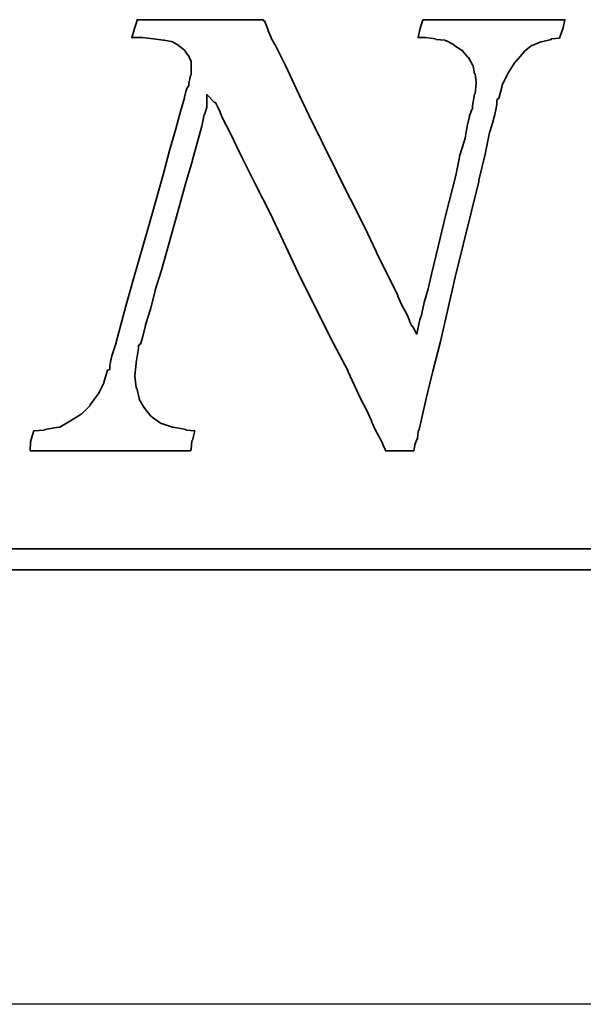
# Model space of a CAD drawing. Header units: millimetres. Extents: x -98 to 72, y -1050 to -956.
# Tile 45 of 47: x 47.16 to 48.88, y -990.68 to -987.69. Entities that reach past the tile are written whole.
import ezdxf

# ---------------------------------------------------------------- set-up
doc = ezdxf.new("R2010")
doc.units = ezdxf.units.MM
doc.header["$LTSCALE"] = 0.1
doc.layers.get('0').update_dxf_attribs({"linetype": 'CONTINUOUS'})
doc.layers.add('layer 1', color=7, linetype='CONTINUOUS')

msp = doc.modelspace()

# ---------------------------------------------------------------- linework, layer by layer
msp.add_line((64.0504, -990.6791), (10.8104, -990.6791))
at = {"layer": 'layer 1', "color": 0, "lineweight": 35}
for points, knots in [([(47.6968, -988.9387), (47.6968, -988.9387), (47.6702, -988.9367), (47.6702, -988.9367), (47.6702, -988.9367), (47.6702, -988.9367), (47.6686, -988.935), (47.6686, -988.935), (47.6686, -988.935), (47.6686, -988.935), (47.6307, -988.9273), (47.6307, -988.9273), (47.6307, -988.9273), (47.6307, -988.9273), (47.629, -988.9273), (47.629, -988.9273), (47.629, -988.9273), (47.629, -988.9273), (47.5948, -988.9161), (47.5948, -988.9161), (47.5948, -988.9161), (47.5948, -988.9161), (47.5933, -988.9161), (47.5933, -988.9161), (47.5933, -988.9161), (47.5933, -988.9161), (47.5913, -988.9142), (47.5913, -988.9142), (47.5913, -988.9142), (47.5913, -988.9142), (47.5666, -988.8971), (47.5666, -988.8971), (47.5666, -988.8971), (47.5666, -988.8971), (47.565, -988.8955), (47.565, -988.8955), (47.565, -988.8955), (47.565, -988.8955), (47.5631, -988.8936), (47.5631, -988.8936), (47.5631, -988.8936), (47.5631, -988.8936), (47.5442, -988.8708), (47.5442, -988.8708), (47.5442, -988.8708), (47.5442, -988.8708), (47.5442, -988.8689), (47.5442, -988.8689), (47.5442, -988.8689), (47.5442, -988.8689), (47.5423, -988.8689), (47.5423, -988.8689), (47.5423, -988.8689), (47.5423, -988.8689), (47.5274, -988.8428), (47.5274, -988.8428), (47.5274, -988.8428), (47.5274, -988.8428), (47.5274, -988.8408), (47.5274, -988.8408), (47.5274, -988.8408), (47.5274, -988.8408), (47.5274, -988.8391), (47.5274, -988.8391), (47.5274, -988.8391), (47.5274, -988.8391), (47.5199, -988.8088), (47.5199, -988.8088), (47.5199, -988.8088), (47.5199, -988.8088), (47.518, -988.8088), (47.518, -988.8088), (47.518, -988.8088), (47.518, -988.8088), (47.518, -988.8069), (47.518, -988.8069), (47.518, -988.8069), (47.518, -988.8069), (47.514, -988.7731), (47.514, -988.7731), (47.514, -988.7731), (47.514, -988.7731), (47.514, -988.7712), (47.514, -988.7712), (47.514, -988.7712), (47.514, -988.7712), (47.518, -988.7335), (47.518, -988.7335), (47.518, -988.7335), (47.518, -988.7335), (47.518, -988.7316), (47.518, -988.7316), (47.518, -988.7316), (47.518, -988.7316), (47.5254, -988.6884), (47.5254, -988.6884), (47.5254, -988.6884), (47.5254, -988.6884), (47.5254, -988.6845), (47.5254, -988.6845), (47.5254, -988.6845), (47.5254, -988.6845), (47.5254, -988.681), (47.5254, -988.681), (47.5254, -988.681), (47.5254, -988.681), (47.5293, -988.6751), (47.5293, -988.6751), (47.5293, -988.6751), (47.5293, -988.6751), (47.5309, -988.6751), (47.5309, -988.6751), (47.5309, -988.6751), (47.5309, -988.6751), (47.5387, -988.6527), (47.5387, -988.6527), (47.5387, -988.6527), (47.5387, -988.6527), (47.5462, -988.6186), (47.5462, -988.6186), (47.5462, -988.6186), (47.5462, -988.6186), (47.5462, -988.6166), (47.5462, -988.6166), (47.5462, -988.6166), (47.5462, -988.6166), (47.5613, -988.5695), (47.5613, -988.5695), (47.5613, -988.5695), (47.5613, -988.5695), (47.576, -988.5132), (47.576, -988.5132), (47.576, -988.5132), (47.576, -988.5132), (47.576, -988.5115), (47.576, -988.5115), (47.576, -988.5115), (47.576, -988.5115), (47.5948, -988.4511), (47.5948, -988.4511), (47.5948, -988.4511), (47.5948, -988.4511), (47.6325, -988.3173), (47.6325, -988.3173), (47.6325, -988.3173), (47.6325, -988.3173), (47.6702, -988.1819), (47.6702, -988.1819), (47.6702, -988.1819), (47.6702, -988.1819), (47.689, -988.118), (47.689, -988.118), (47.689, -988.118), (47.689, -988.118), (47.689, -988.1162), (47.689, -988.1162), (47.689, -988.1162), (47.689, -988.1162), (47.7043, -988.0615), (47.7043, -988.0615), (47.7043, -988.0615), (47.7043, -988.0615), (47.7172, -988.0144), (47.7172, -988.0144), (47.7172, -988.0144), (47.7172, -988.0144), (47.7251, -987.9785), (47.7251, -987.9785), (47.7251, -987.9785), (47.7251, -987.9785), (47.7267, -987.9785), (47.7267, -987.9785), (47.7267, -987.9785), (47.7267, -987.9785), (47.7267, -987.9768), (47.7267, -987.9768), (47.7267, -987.9768), (47.7267, -987.9768), (47.7325, -987.956), (47.7325, -987.956), (47.7325, -987.956), (47.7325, -987.956), (47.7325, -987.9524), (47.7325, -987.9524), (47.7325, -987.9524), (47.7325, -987.9524), (47.7325, -987.9183), (47.7325, -987.9183), (47.7325, -987.9183), (47.7325, -987.9183), (47.7549, -987.9411), (47.7549, -987.9411), (47.7549, -987.9411), (47.7549, -987.9411), (47.7608, -987.9446), (47.7608, -987.9446), (47.7608, -987.9446), (47.7608, -987.9446), (47.7608, -987.9466), (47.7608, -987.9466), (47.7608, -987.9466), (47.7608, -987.9466), (47.7624, -987.9485), (47.7624, -987.9485), (47.7624, -987.9485), (47.7624, -987.9485), (47.7663, -987.956), (47.7663, -987.956), (47.7663, -987.956), (47.7663, -987.956), (47.7737, -987.9713), (47.7737, -987.9713), (47.7737, -987.9713), (47.7737, -987.9713), (47.7737, -987.9728), (47.7737, -987.9728), (47.7737, -987.9728), (47.7737, -987.9728), (47.7814, -987.9917), (47.7814, -987.9917), (47.7814, -987.9917), (47.7814, -987.9917), (47.7926, -988.0127), (47.7926, -988.0127), (47.7926, -988.0127), (47.7926, -988.0127), (47.8079, -988.0427), (47.8079, -988.0427), (47.8079, -988.0427), (47.8079, -988.0427), (47.8228, -988.0748), (47.8228, -988.0748), (47.8228, -988.0748), (47.8228, -988.0748), (47.8396, -988.1105), (47.8396, -988.1105), (47.8396, -988.1105), (47.8396, -988.1105), (47.8793, -988.1894), (47.8793, -988.1894), (47.8793, -988.1894), (47.8793, -988.1894), (47.9263, -988.28), (47.9263, -988.28), (47.9263, -988.28), (47.9263, -988.28), (48.0185, -988.4758), (48.0185, -988.4758), (48.0185, -988.4758), (48.0185, -988.4758), (48.1166, -988.6715), (48.1166, -988.6715), (48.1166, -988.6715), (48.1166, -988.6715), (48.1617, -988.7578), (48.1617, -988.7578), (48.1617, -988.7578), (48.1617, -988.7578), (48.1617, -988.76), (48.1617, -988.76), (48.1617, -988.76), (48.1617, -988.76), (48.1992, -988.8408), (48.1992, -988.8408), (48.1992, -988.8408), (48.1992, -988.8408), (48.2182, -988.8767), (48.2182, -988.8767), (48.2182, -988.8767), (48.2182, -988.8767), (48.2331, -988.9087), (48.2331, -988.9087), (48.2331, -988.9087), (48.2331, -988.9087), (48.2331, -988.9103), (48.2331, -988.9103), (48.2331, -988.9103), (48.2331, -988.9103), (48.2443, -988.935), (48.2443, -988.935), (48.2443, -988.935), (48.2443, -988.935), (48.2575, -988.9593), (48.2575, -988.9593), (48.2575, -988.9593), (48.2575, -988.9593), (48.2669, -988.9783), (48.2669, -988.9783), (48.2669, -988.9783), (48.2669, -988.9783), (48.2669, -988.9799), (48.2669, -988.9799), (48.2669, -988.9799), (48.2669, -988.9799), (48.2747, -988.9952), (48.2747, -988.9952), (48.2747, -988.9952), (48.2747, -988.9952), (48.2763, -988.9989), (48.2763, -988.9989), (48.2763, -988.9989), (48.2763, -988.9989), (48.282, -988.9989), (48.282, -988.9989), (48.282, -988.9989), (48.282, -988.9989), (48.3179, -988.9989), (48.3179, -988.9989), (48.3179, -988.9989), (48.3179, -988.9989), (48.3536, -988.9989), (48.3536, -988.9989), (48.3536, -988.9989), (48.3536, -988.9989), (48.3591, -988.9989), (48.3591, -988.9989), (48.3591, -988.9989), (48.3591, -988.9989), (48.361, -988.9989), (48.361, -988.9989), (48.361, -988.9989), (48.361, -988.9989), (48.3649, -988.9819), (48.3649, -988.9819), (48.3649, -988.9819), (48.3649, -988.9819), (48.3649, -988.9799), (48.3649, -988.9799), (48.3649, -988.9799), (48.3649, -988.9799), (48.3724, -988.9611), (48.3724, -988.9611), (48.3724, -988.9611), (48.3724, -988.9611), (48.3744, -988.9407), (48.3744, -988.9407), (48.3744, -988.9407), (48.3744, -988.9407), (48.3744, -988.9387), (48.3744, -988.9387), (48.3744, -988.9387), (48.3744, -988.9387), (48.3763, -988.9387), (48.3763, -988.9387), (48.3763, -988.9387), (48.3763, -988.9387), (48.3838, -988.9087), (48.3838, -988.9087), (48.3838, -988.9087), (48.3838, -988.9087), (48.3989, -988.8408), (48.3989, -988.8408), (48.3989, -988.8408), (48.3989, -988.8408), (48.4195, -988.7578), (48.4195, -988.7578), (48.4195, -988.7578), (48.4195, -988.7578), (48.442, -988.6676), (48.442, -988.6676), (48.442, -988.6676), (48.442, -988.6676), (48.4872, -988.4719), (48.4872, -988.4719), (48.4872, -988.4719), (48.4872, -988.4719), (48.5364, -988.2722), (48.5364, -988.2722), (48.5364, -988.2722), (48.5364, -988.2722), (48.5587, -988.1819), (48.5587, -988.1819), (48.5587, -988.1819), (48.5587, -988.1819), (48.5587, -988.178), (48.5587, -988.178), (48.5587, -988.178), (48.5587, -988.178), (48.5776, -988.0992), (48.5776, -988.0992), (48.5776, -988.0992), (48.5776, -988.0992), (48.5909, -988.0333), (48.5909, -988.0333), (48.5909, -988.0333), (48.5909, -988.0333), (48.5925, -988.0313), (48.5925, -988.0313), (48.5925, -988.0313), (48.5925, -988.0313), (48.6003, -988.005), (48.6003, -988.005), (48.6003, -988.005), (48.6003, -988.005), (48.6078, -987.9785), (48.6078, -987.9785), (48.6078, -987.9785), (48.6078, -987.9785), (48.6113, -987.9597), (48.6113, -987.9597), (48.6113, -987.9597), (48.6113, -987.9597), (48.6133, -987.9466), (48.6133, -987.9466), (48.6133, -987.9466), (48.6133, -987.9466), (48.6133, -987.9411), (48.6133, -987.9411), (48.6133, -987.9411), (48.6133, -987.9411), (48.6133, -987.9352), (48.6133, -987.9352), (48.6133, -987.9352), (48.6133, -987.9352), (48.6172, -987.9297), (48.6172, -987.9297), (48.6172, -987.9297), (48.6172, -987.9297), (48.6192, -987.9297), (48.6192, -987.9297), (48.6192, -987.9297), (48.6192, -987.9297), (48.6301, -987.892), (48.6301, -987.892), (48.6301, -987.892), (48.6301, -987.892), (48.6301, -987.8901), (48.6301, -987.8901), (48.6301, -987.8901), (48.6301, -987.8901), (48.6301, -987.8881), (48.6301, -987.8881), (48.6301, -987.8881), (48.6301, -987.8881), (48.649, -987.8508), (48.649, -987.8508), (48.649, -987.8508), (48.649, -987.8508), (48.6678, -987.8206), (48.6678, -987.8206), (48.6678, -987.8206), (48.6678, -987.8206), (48.6698, -987.8187), (48.6698, -987.8187), (48.6698, -987.8187), (48.6698, -987.8187), (48.6698, -987.8167), (48.6698, -987.8167), (48.6698, -987.8167), (48.6698, -987.8167), (48.6717, -987.8167), (48.6717, -987.8167), (48.6717, -987.8167), (48.6717, -987.8167), (48.6961, -987.7885), (48.6961, -987.7885), (48.6961, -987.7885), (48.6961, -987.7885), (48.698, -987.7865), (48.698, -987.7865), (48.698, -987.7865), (48.698, -987.7865), (48.7168, -987.7716), (48.7168, -987.7716), (48.7168, -987.7716), (48.7168, -987.7716), (48.7188, -987.7696), (48.7188, -987.7696), (48.7188, -987.7696), (48.7188, -987.7696), (48.7208, -987.7696), (48.7208, -987.7696), (48.7208, -987.7696), (48.7208, -987.7696), (48.7471, -987.7582), (48.7471, -987.7582), (48.7471, -987.7582), (48.7471, -987.7582), (48.7488, -987.7582), (48.7488, -987.7582), (48.7488, -987.7582), (48.7488, -987.7582), (48.7788, -987.751), (48.7788, -987.751), (48.7788, -987.751), (48.7788, -987.751), (48.7788, -987.7488), (48.7788, -987.7488), (48.7788, -987.7488), (48.7788, -987.7488), (48.7808, -987.7488), (48.7808, -987.7488), (48.7808, -987.7488), (48.7808, -987.7488), (48.8035, -987.7473), (48.8035, -987.7473), (48.8035, -987.7473), (48.8035, -987.7473), (48.8053, -987.7453), (48.8053, -987.7453), (48.8053, -987.7453), (48.8053, -987.7453), (48.8053, -987.7433), (48.8053, -987.7433), (48.8053, -987.7433), (48.8053, -987.7433), (48.8149, -987.7151), (48.8149, -987.7151), (48.8149, -987.7151), (48.8149, -987.7151), (48.8204, -987.6908), (48.8204, -987.6908), (48.8204, -987.6908), (48.8204, -987.6908), (48.8165, -987.6908), (48.8165, -987.6908), (48.8165, -987.6908), (48.8165, -987.6908), (48.7961, -987.6908), (48.7961, -987.6908), (48.7961, -987.6908), (48.7961, -987.6908), (48.7659, -987.6908), (48.7659, -987.6908), (48.7659, -987.6908), (48.7659, -987.6908), (48.7302, -987.6908), (48.7302, -987.6908), (48.7302, -987.6908), (48.7302, -987.6908), (48.6945, -987.6908), (48.6945, -987.6908), (48.6945, -987.6908), (48.6945, -987.6908), (48.6078, -987.6908), (48.6078, -987.6908), (48.6078, -987.6908), (48.6078, -987.6908), (48.5248, -987.6908), (48.5248, -987.6908), (48.5248, -987.6908), (48.5248, -987.6908), (48.4834, -987.6908), (48.4834, -987.6908), (48.4834, -987.6908), (48.4834, -987.6908), (48.4497, -987.6908), (48.4497, -987.6908), (48.4497, -987.6908), (48.4497, -987.6908), (48.4195, -987.6908), (48.4195, -987.6908), (48.4195, -987.6908), (48.4195, -987.6908), (48.3989, -987.6908), (48.3989, -987.6908), (48.3989, -987.6908), (48.3989, -987.6908), (48.3893, -987.6908), (48.3893, -987.6908), (48.3893, -987.6908), (48.3893, -987.6908), (48.3873, -987.6943), (48.3873, -987.6943), (48.3873, -987.6943), (48.3873, -987.6943), (48.3799, -987.7206), (48.3799, -987.7206), (48.3799, -987.7206), (48.3799, -987.7206), (48.3744, -987.7453), (48.3744, -987.7453), (48.3744, -987.7453), (48.3744, -987.7453), (48.3873, -987.7453), (48.3873, -987.7453), (48.3873, -987.7453), (48.3873, -987.7453), (48.3952, -987.7453), (48.3952, -987.7453), (48.3952, -987.7453), (48.3952, -987.7453), (48.3967, -987.7453), (48.3967, -987.7453), (48.3967, -987.7453), (48.3967, -987.7453), (48.4269, -987.7488), (48.4269, -987.7488), (48.4269, -987.7488), (48.4269, -987.7488), (48.4291, -987.751), (48.4291, -987.751), (48.4291, -987.751), (48.4291, -987.751), (48.4552, -987.7528), (48.4552, -987.7528), (48.4552, -987.7528), (48.4552, -987.7528), (48.4591, -987.7547), (48.4591, -987.7547), (48.4591, -987.7547), (48.4591, -987.7547), (48.4611, -987.7547), (48.4611, -987.7547), (48.4611, -987.7547), (48.4611, -987.7547), (48.4815, -987.7661), (48.4815, -987.7661), (48.4815, -987.7661), (48.4815, -987.7661), (48.4834, -987.7661), (48.4834, -987.7661), (48.4834, -987.7661), (48.4834, -987.7661), (48.4834, -987.7677), (48.4834, -987.7677), (48.4834, -987.7677), (48.4834, -987.7677), (48.506, -987.783), (48.506, -987.783), (48.506, -987.783), (48.506, -987.783), (48.5081, -987.783), (48.5081, -987.783), (48.5081, -987.783), (48.5081, -987.783), (48.5097, -987.7849), (48.5097, -987.7849), (48.5097, -987.7849), (48.5097, -987.7849), (48.5248, -987.8036), (48.5248, -987.8036), (48.5248, -987.8036), (48.5248, -987.8036), (48.5248, -987.8055), (48.5248, -987.8055), (48.5248, -987.8055), (48.5248, -987.8055), (48.527, -987.8055), (48.527, -987.8055), (48.527, -987.8055), (48.527, -987.8055), (48.5399, -987.8281), (48.5399, -987.8281), (48.5399, -987.8281), (48.5399, -987.8281), (48.5417, -987.83), (48.5417, -987.83), (48.5417, -987.83), (48.5417, -987.83), (48.5417, -987.832), (48.5417, -987.832), (48.5417, -987.832), (48.5417, -987.832), (48.5458, -987.8546), (48.5458, -987.8546), (48.5458, -987.8546), (48.5458, -987.8546), (48.5474, -987.8546), (48.5474, -987.8546), (48.5474, -987.8546), (48.5474, -987.8546), (48.5511, -987.8806), (48.5511, -987.8806), (48.5511, -987.8806), (48.5511, -987.8806), (48.5511, -987.8826), (48.5511, -987.8826), (48.5511, -987.8826), (48.5511, -987.8826), (48.5511, -987.8846), (48.5511, -987.8846), (48.5511, -987.8846), (48.5511, -987.8846), (48.5474, -987.9148), (48.5474, -987.9148), (48.5474, -987.9148), (48.5474, -987.9148), (48.5458, -987.9165), (48.5458, -987.9165), (48.5458, -987.9165), (48.5458, -987.9165), (48.5399, -987.9524), (48.5399, -987.9524), (48.5399, -987.9524), (48.5399, -987.9524), (48.5399, -987.9597), (48.5399, -987.9597), (48.5399, -987.9597), (48.5399, -987.9597), (48.5399, -987.9619), (48.5399, -987.9619), (48.5399, -987.9619), (48.5399, -987.9619), (48.538, -987.9636), (48.538, -987.9636), (48.538, -987.9636), (48.538, -987.9636), (48.5305, -987.9823), (48.5305, -987.9823), (48.5305, -987.9823), (48.5305, -987.9823), (48.5305, -987.9842), (48.5305, -987.9842), (48.5305, -987.9842), (48.5305, -987.9842), (48.5229, -988.0144), (48.5229, -988.0144), (48.5229, -988.0144), (48.5229, -988.0144), (48.5176, -988.0501), (48.5176, -988.0501), (48.5176, -988.0501), (48.5176, -988.0501), (48.5154, -988.056), (48.5154, -988.056), (48.5154, -988.056), (48.5154, -988.056), (48.5154, -988.0578), (48.5154, -988.0578), (48.5154, -988.0578), (48.5154, -988.0578), (48.5003, -988.1047), (48.5003, -988.1047), (48.5003, -988.1047), (48.5003, -988.1047), (48.5003, -988.1084), (48.5003, -988.1084), (48.5003, -988.1084), (48.5003, -988.1084), (48.4893, -988.1633), (48.4893, -988.1633), (48.4893, -988.1633), (48.4893, -988.1633), (48.4591, -988.2816), (48.4591, -988.2816), (48.4591, -988.2816), (48.4591, -988.2816), (48.4291, -988.4042), (48.4291, -988.4042), (48.4291, -988.4042), (48.4291, -988.4042), (48.4156, -988.4587), (48.4156, -988.4587), (48.4156, -988.4587), (48.4156, -988.4587), (48.4046, -988.5078), (48.4046, -988.5078), (48.4046, -988.5078), (48.4046, -988.5078), (48.3932, -988.5491), (48.3932, -988.5491), (48.3932, -988.5491), (48.3932, -988.5491), (48.3857, -988.5829), (48.3857, -988.5829), (48.3857, -988.5829), (48.3857, -988.5829), (48.3857, -988.5848), (48.3857, -988.5848), (48.3857, -988.5848), (48.3857, -988.5848), (48.3799, -988.6017), (48.3799, -988.6017), (48.3799, -988.6017), (48.3799, -988.6017), (48.3779, -988.6094), (48.3779, -988.6094), (48.3779, -988.6094), (48.3779, -988.6094), (48.3704, -988.6449), (48.3704, -988.6449), (48.3704, -988.6449), (48.3704, -988.6449), (48.3575, -988.6205), (48.3575, -988.6205), (48.3575, -988.6205), (48.3575, -988.6205), (48.3555, -988.6205), (48.3555, -988.6205), (48.3555, -988.6205), (48.3555, -988.6205), (48.3516, -988.6131), (48.3516, -988.6131), (48.3516, -988.6131), (48.3516, -988.6131), (48.3481, -988.6056), (48.3481, -988.6056), (48.3481, -988.6056), (48.3481, -988.6056), (48.3481, -988.6037), (48.3481, -988.6037), (48.3481, -988.6037), (48.3481, -988.6037), (48.3422, -988.5884), (48.3422, -988.5884), (48.3422, -988.5884), (48.3422, -988.5884), (48.3347, -988.5754), (48.3347, -988.5754), (48.3347, -988.5754), (48.3347, -988.5754), (48.3234, -988.5529), (48.3234, -988.5529), (48.3234, -988.5529), (48.3234, -988.5529), (48.3124, -988.5303), (48.3124, -988.5303), (48.3124, -988.5303), (48.3124, -988.5303), (48.3124, -988.5283), (48.3124, -988.5283), (48.3124, -988.5283), (48.3124, -988.5283), (48.2841, -988.4699), (48.2841, -988.4699), (48.2841, -988.4699), (48.2841, -988.4699), (48.248, -988.3985), (48.248, -988.3985), (48.248, -988.3985), (48.248, -988.3985), (48.248, -988.3965), (48.248, -988.3965), (48.248, -988.3965), (48.248, -988.3965), (48.2123, -988.3212), (48.2123, -988.3212), (48.2123, -988.3212), (48.2123, -988.3212), (48.1258, -988.1498), (48.1258, -988.1498), (48.1258, -988.1498), (48.1258, -988.1498), (48.1258, -988.1482), (48.1258, -988.1482), (48.1258, -988.1482), (48.1258, -988.1482), (48.0429, -987.9807), (48.0429, -987.9807), (48.0429, -987.9807), (48.0429, -987.9807), (48.0052, -987.9014), (48.0052, -987.9014), (48.0052, -987.9014), (48.0052, -987.9014), (47.9715, -987.83), (47.9715, -987.83), (47.9715, -987.83), (47.9715, -987.83), (47.9413, -987.7696), (47.9413, -987.7696), (47.9413, -987.7696), (47.9413, -987.7696), (47.9281, -987.7473), (47.9281, -987.7473), (47.9281, -987.7473), (47.9281, -987.7473), (47.9281, -987.7453), (47.9281, -987.7453), (47.9281, -987.7453), (47.9281, -987.7453), (47.9189, -987.7245), (47.9189, -987.7245), (47.9189, -987.7245), (47.9189, -987.7245), (47.9189, -987.7225), (47.9189, -987.7225), (47.9189, -987.7225), (47.9189, -987.7225), (47.9132, -987.7059), (47.9132, -987.7059), (47.9132, -987.7059), (47.9132, -987.7059), (47.9075, -987.6943), (47.9075, -987.6943), (47.9075, -987.6943), (47.9075, -987.6943), (47.9056, -987.6943), (47.9056, -987.6943), (47.9056, -987.6943), (47.9056, -987.6943), (47.9038, -987.6908), (47.9038, -987.6908), (47.9038, -987.6908), (47.9038, -987.6908), (47.8924, -987.6908), (47.8924, -987.6908), (47.8924, -987.6908), (47.8924, -987.6908), (47.8738, -987.6908), (47.8738, -987.6908), (47.8738, -987.6908), (47.8738, -987.6908), (47.8471, -987.6908), (47.8471, -987.6908), (47.8471, -987.6908), (47.8471, -987.6908), (47.7832, -987.6908), (47.7832, -987.6908), (47.7832, -987.6908), (47.7832, -987.6908), (47.7118, -987.6908), (47.7118, -987.6908), (47.7118, -987.6908), (47.7118, -987.6908), (47.6364, -987.6908), (47.6364, -987.6908), (47.6364, -987.6908), (47.6364, -987.6908), (47.5725, -987.6908), (47.5725, -987.6908), (47.5725, -987.6908), (47.5725, -987.6908), (47.5462, -987.6908), (47.5462, -987.6908), (47.5462, -987.6908), (47.5462, -987.6908), (47.5274, -987.6908), (47.5274, -987.6908), (47.5274, -987.6908), (47.5274, -987.6908), (47.5215, -987.6908), (47.5215, -987.6908), (47.5215, -987.6908), (47.5215, -987.6908), (47.5199, -987.6943), (47.5199, -987.6943), (47.5199, -987.6943), (47.5199, -987.6943), (47.5199, -987.6963), (47.5199, -987.6963), (47.5199, -987.6963), (47.5199, -987.6963), (47.5121, -987.7206), (47.5121, -987.7206), (47.5121, -987.7206), (47.5121, -987.7206), (47.5121, -987.7225), (47.5121, -987.7225), (47.5121, -987.7225), (47.5121, -987.7225), (47.5046, -987.7453), (47.5046, -987.7453), (47.5046, -987.7453), (47.5046, -987.7453), (47.5121, -987.7453), (47.5121, -987.7453), (47.5121, -987.7453), (47.5121, -987.7453), (47.5274, -987.7453), (47.5274, -987.7453), (47.5274, -987.7453), (47.5274, -987.7453), (47.5348, -987.7453), (47.5348, -987.7453), (47.5348, -987.7453), (47.5348, -987.7453), (47.5368, -987.7453), (47.5368, -987.7453), (47.5368, -987.7453), (47.5368, -987.7453), (47.5705, -987.7488), (47.5705, -987.7488), (47.5705, -987.7488), (47.5705, -987.7488), (47.6007, -987.7528), (47.6007, -987.7528), (47.6007, -987.7528), (47.6007, -987.7528), (47.6027, -987.7528), (47.6027, -987.7528), (47.6027, -987.7528), (47.6027, -987.7528), (47.6251, -987.7567), (47.6251, -987.7567), (47.6251, -987.7567), (47.6251, -987.7567), (47.627, -987.7582), (47.627, -987.7582), (47.627, -987.7582), (47.627, -987.7582), (47.629, -987.7582), (47.629, -987.7582), (47.629, -987.7582), (47.629, -987.7582), (47.6478, -987.7696), (47.6478, -987.7696), (47.6478, -987.7696), (47.6478, -987.7696), (47.6478, -987.7716), (47.6478, -987.7716), (47.6478, -987.7716), (47.6478, -987.7716), (47.6496, -987.7716), (47.6496, -987.7716), (47.6496, -987.7716), (47.6496, -987.7716), (47.6647, -987.783), (47.6647, -987.783), (47.6647, -987.783), (47.6647, -987.783), (47.6666, -987.7849), (47.6666, -987.7849), (47.6666, -987.7849), (47.6666, -987.7849), (47.6666, -987.7865), (47.6666, -987.7865), (47.6666, -987.7865), (47.6666, -987.7865), (47.6741, -987.7979), (47.6741, -987.7979), (47.6741, -987.7979), (47.6741, -987.7979), (47.6759, -987.7979), (47.6759, -987.7979), (47.6759, -987.7979), (47.6759, -987.7979), (47.6835, -987.8132), (47.6835, -987.8132), (47.6835, -987.8132), (47.6835, -987.8132), (47.6853, -987.8167), (47.6853, -987.8167), (47.6853, -987.8167), (47.6853, -987.8167), (47.6853, -987.8206), (47.6853, -987.8206), (47.6853, -987.8206), (47.6853, -987.8206), (47.6853, -987.8395), (47.6853, -987.8395), (47.6853, -987.8395), (47.6853, -987.8395), (47.6853, -987.8583), (47.6853, -987.8583), (47.6853, -987.8583), (47.6853, -987.8583), (47.6835, -987.8602), (47.6835, -987.8602), (47.6835, -987.8602), (47.6835, -987.8602), (47.678, -987.8846), (47.678, -987.8846), (47.678, -987.8846), (47.678, -987.8846), (47.678, -987.8881), (47.678, -987.8881), (47.678, -987.8881), (47.678, -987.8881), (47.678, -987.8901), (47.678, -987.8901), (47.678, -987.8901), (47.678, -987.8901), (47.6759, -987.894), (47.6759, -987.894), (47.6759, -987.894), (47.6759, -987.894), (47.6721, -987.8995), (47.6721, -987.8995), (47.6721, -987.8995), (47.6721, -987.8995), (47.6686, -987.9091), (47.6686, -987.9091), (47.6686, -987.9091), (47.6686, -987.9091), (47.6647, -987.9258), (47.6647, -987.9258), (47.6647, -987.9258), (47.6647, -987.9258), (47.6647, -987.9277), (47.6647, -987.9277), (47.6647, -987.9277), (47.6647, -987.9277), (47.6533, -987.9693), (47.6533, -987.9693), (47.6533, -987.9693), (47.6533, -987.9693), (47.6384, -988.0219), (47.6384, -988.0219), (47.6384, -988.0219), (47.6384, -988.0219), (47.6196, -988.0878), (47.6196, -988.0878), (47.6196, -988.0878), (47.6196, -988.0878), (47.6007, -988.1613), (47.6007, -988.1613), (47.6007, -988.1613), (47.6007, -988.1613), (47.5556, -988.3192), (47.5556, -988.3192), (47.5556, -988.3192), (47.5556, -988.3192), (47.5105, -988.4773), (47.5105, -988.4773), (47.5105, -988.4773), (47.5105, -988.4773), (47.4897, -988.5491), (47.4897, -988.5491), (47.4897, -988.5491), (47.4897, -988.5491), (47.4728, -988.6131), (47.4728, -988.6131), (47.4728, -988.6131), (47.4728, -988.6131), (47.4575, -988.6696), (47.4575, -988.6696), (47.4575, -988.6696), (47.4575, -988.6696), (47.4575, -988.6715), (47.4575, -988.6715), (47.4575, -988.6715), (47.4575, -988.6715), (47.4446, -988.711), (47.4446, -988.711), (47.4446, -988.711), (47.4446, -988.711), (47.4407, -988.7296), (47.4407, -988.7296), (47.4407, -988.7296), (47.4407, -988.7296), (47.4407, -988.7316), (47.4407, -988.7316), (47.4407, -988.7316), (47.4407, -988.7316), (47.4387, -988.739), (47.4387, -988.739), (47.4387, -988.739), (47.4387, -988.739), (47.4387, -988.7429), (47.4387, -988.7429), (47.4387, -988.7429), (47.4387, -988.7429), (47.4387, -988.7522), (47.4387, -988.7522), (47.4387, -988.7522), (47.4387, -988.7522), (47.4313, -988.7543), (47.4313, -988.7543), (47.4313, -988.7543), (47.4313, -988.7543), (47.4199, -988.792), (47.4199, -988.792), (47.4199, -988.792), (47.4199, -988.792), (47.4199, -988.7935), (47.4199, -988.7935), (47.4199, -988.7935), (47.4199, -988.7935), (47.403, -988.8277), (47.403, -988.8277), (47.403, -988.8277), (47.403, -988.8277), (47.401, -988.8296), (47.401, -988.8296), (47.401, -988.8296), (47.401, -988.8296), (47.3785, -988.8597), (47.3785, -988.8597), (47.3785, -988.8597), (47.3785, -988.8597), (47.3785, -988.8614), (47.3785, -988.8614), (47.3785, -988.8614), (47.3785, -988.8614), (47.352, -988.8877), (47.352, -988.8877), (47.352, -988.8877), (47.352, -988.8877), (47.3504, -988.8877), (47.3504, -988.8877), (47.3504, -988.8877), (47.3504, -988.8877), (47.3485, -988.8899), (47.3485, -988.8899), (47.3485, -988.8899), (47.3485, -988.8899), (47.3185, -988.9087), (47.3185, -988.9087), (47.3185, -988.9087), (47.3185, -988.9087), (47.2865, -988.9273), (47.2865, -988.9273), (47.2865, -988.9273), (47.2865, -988.9273), (47.2845, -988.9273), (47.2845, -988.9273), (47.2845, -988.9273), (47.2845, -988.9273), (47.2826, -988.9273), (47.2826, -988.9273), (47.2826, -988.9273), (47.2826, -988.9273), (47.241, -988.935), (47.241, -988.935), (47.241, -988.935), (47.241, -988.935), (47.2394, -988.9367), (47.2394, -988.9367), (47.2394, -988.9367), (47.2394, -988.9367), (47.2072, -988.9387), (47.2072, -988.9387), (47.2072, -988.9387), (47.2072, -988.9387), (47.2053, -988.9444), (47.2053, -988.9444), (47.2053, -988.9444), (47.2053, -988.9444), (47.1978, -988.9724), (47.1978, -988.9724), (47.1978, -988.9724), (47.1978, -988.9724), (47.1959, -988.9989), (47.1959, -988.9989), (47.1959, -988.9989), (47.1959, -988.9989), (47.1996, -988.9989), (47.1996, -988.9989), (47.1996, -988.9989), (47.1996, -988.9989), (47.2222, -988.9989), (47.2222, -988.9989), (47.2222, -988.9989), (47.2222, -988.9989), (47.2582, -988.9989), (47.2582, -988.9989), (47.2582, -988.9989), (47.2582, -988.9989), (47.2939, -988.9989), (47.2939, -988.9989), (47.2939, -988.9989), (47.2939, -988.9989), (47.3391, -988.9989), (47.3391, -988.9989), (47.3391, -988.9989), (47.3391, -988.9989), (47.4352, -988.9989), (47.4352, -988.9989), (47.4352, -988.9989), (47.4352, -988.9989), (47.5274, -988.9989), (47.5274, -988.9989), (47.5274, -988.9989), (47.5274, -988.9989), (47.5725, -988.9989), (47.5725, -988.9989), (47.5725, -988.9989), (47.5725, -988.9989), (47.6101, -988.9989), (47.6101, -988.9989), (47.6101, -988.9989), (47.6101, -988.9989), (47.6439, -988.9989), (47.6439, -988.9989), (47.6439, -988.9989), (47.6439, -988.9989), (47.6702, -988.9989), (47.6702, -988.9989), (47.6702, -988.9989), (47.6702, -988.9989), (47.6835, -988.9989), (47.6835, -988.9989), (47.6835, -988.9989), (47.6835, -988.9989), (47.6853, -988.9952), (47.6853, -988.9952), (47.6853, -988.9952), (47.6853, -988.9952), (47.6874, -988.9689), (47.6874, -988.9689), (47.6874, -988.9689), (47.6874, -988.9689), (47.689, -988.9669), (47.689, -988.9669), (47.689, -988.9669), (47.689, -988.9669), (47.6968, -988.9387), (47.6968, -988.9387)], [0, 0, 0, 0, 0.003125, 0.003125, 0.003125, 0.003125, 0.00625, 0.00625, 0.00625, 0.00625, 0.009375, 0.009375, 0.009375, 0.009375, 0.0125, 0.0125, 0.0125, 0.0125, 0.015625, 0.015625, 0.015625, 0.015625, 0.01875, 0.01875, 0.01875, 0.01875, 0.021875, 0.021875, 0.021875, 0.021875, 0.025, 0.025, 0.025, 0.025, 0.028125, 0.028125, 0.028125, 0.028125, 0.03125, 0.03125, 0.03125, 0.03125, 0.034375, 0.034375, 0.034375, 0.034375, 0.0375, 0.0375, 0.0375, 0.0375, 0.040625, 0.040625, 0.040625, 0.040625, 0.04375, 0.04375, 0.04375, 0.04375, 0.046875, 0.046875, 0.046875, 0.046875, 0.05, 0.05, 0.05, 0.05, 0.053125, 0.053125, 0.053125, 0.053125, 0.05625, 0.05625, 0.05625, 0.05625, 0.059375, 0.059375, 0.059375, 0.059375, 0.0625, 0.0625, 0.0625, 0.0625, 0.065625, 0.065625, 0.065625, 0.065625, 0.06875, 0.06875, 0.06875, 0.06875, 0.071875, 0.071875, 0.071875, 0.071875, 0.075, 0.075, 0.075, 0.075, 0.078125, 0.078125, 0.078125, 0.078125, 0.08125, 0.08125, 0.08125, 0.08125, 0.084375, 0.084375, 0.084375, 0.084375, 0.0875, 0.0875, 0.0875, 0.0875, 0.090625, 0.090625, 0.090625, 0.090625, 0.09375, 0.09375, 0.09375, 0.09375, 0.096875, 0.096875, 0.096875, 0.096875, 0.1, 0.1, 0.1, 0.1, 0.103125, 0.103125, 0.103125, 0.103125, 0.10625, 0.10625, 0.10625, 0.10625, 0.109375, 0.109375, 0.109375, 0.109375, 0.1125, 0.1125, 0.1125, 0.1125, 0.115625, 0.115625, 0.115625, 0.115625, 0.11875, 0.11875, 0.11875, 0.11875, 0.121875, 0.121875, 0.121875, 0.121875, 0.125, 0.125, 0.125, 0.125, 0.128125, 0.128125, 0.128125, 0.128125, 0.13125, 0.13125, 0.13125, 0.13125, 0.134375, 0.134375, 0.134375, 0.134375, 0.1375, 0.1375, 0.1375, 0.1375, 0.140625, 0.140625, 0.140625, 0.140625, 0.14375, 0.14375, 0.14375, 0.14375, 0.146875, 0.146875, 0.146875, 0.146875, 0.15, 0.15, 0.15, 0.15, 0.153125, 0.153125, 0.153125, 0.153125, 0.15625, 0.15625, 0.15625, 0.15625, 0.159375, 0.159375, 0.159375, 0.159375, 0.1625, 0.1625, 0.1625, 0.1625, 0.165625, 0.165625, 0.165625, 0.165625, 0.16875, 0.16875, 0.16875, 0.16875, 0.171875, 0.171875, 0.171875, 0.171875, 0.175, 0.175, 0.175, 0.175, 0.178125, 0.178125, 0.178125, 0.178125, 0.18125, 0.18125, 0.18125, 0.18125, 0.184375, 0.184375, 0.184375, 0.184375, 0.1875, 0.1875, 0.1875, 0.1875, 0.190625, 0.190625, 0.190625, 0.190625, 0.19375, 0.19375, 0.19375, 0.19375, 0.196875, 0.196875, 0.196875, 0.196875, 0.2, 0.2, 0.2, 0.2, 0.203125, 0.203125, 0.203125, 0.203125, 0.20625, 0.20625, 0.20625, 0.20625, 0.209375, 0.209375, 0.209375, 0.209375, 0.2125, 0.2125, 0.2125, 0.2125, 0.215625, 0.215625, 0.215625, 0.215625, 0.21875, 0.21875, 0.21875, 0.21875, 0.221875, 0.221875, 0.221875, 0.221875, 0.225, 0.225, 0.225, 0.225, 0.228125, 0.228125, 0.228125, 0.228125, 0.23125, 0.23125, 0.23125, 0.23125, 0.234375, 0.234375, 0.234375, 0.234375, 0.2375, 0.2375, 0.2375, 0.2375, 0.240625, 0.240625, 0.240625, 0.240625, 0.24375, 0.24375, 0.24375, 0.24375, 0.246875, 0.246875, 0.246875, 0.246875, 0.25, 0.25, 0.25, 0.25, 0.253125, 0.253125, 0.253125, 0.253125, 0.25625, 0.25625, 0.25625, 0.25625, 0.259375, 0.259375, 0.259375, 0.259375, 0.2625, 0.2625, 0.2625, 0.2625, 0.265625, 0.265625, 0.265625, 0.265625, 0.26875, 0.26875, 0.26875, 0.26875, 0.271875, 0.271875, 0.271875, 0.271875, 0.275, 0.275, 0.275, 0.275, 0.278125, 0.278125, 0.278125, 0.278125, 0.28125, 0.28125, 0.28125, 0.28125, 0.284375, 0.284375, 0.284375, 0.284375, 0.2875, 0.2875, 0.2875, 0.2875, 0.290625, 0.290625, 0.290625, 0.290625, 0.29375, 0.29375, 0.29375, 0.29375, 0.296875, 0.296875, 0.296875, 0.296875, 0.3, 0.3, 0.3, 0.3, 0.303125, 0.303125, 0.303125, 0.303125, 0.30625, 0.30625, 0.30625, 0.30625, 0.309375, 0.309375, 0.309375, 0.309375, 0.3125, 0.3125, 0.3125, 0.3125, 0.315625, 0.315625, 0.315625, 0.315625, 0.31875, 0.31875, 0.31875, 0.31875, 0.321875, 0.321875, 0.321875, 0.321875, 0.325, 0.325, 0.325, 0.325, 0.328125, 0.328125, 0.328125, 0.328125, 0.33125, 0.33125, 0.33125, 0.33125, 0.334375, 0.334375, 0.334375, 0.334375, 0.3375, 0.3375, 0.3375, 0.3375, 0.340625, 0.340625, 0.340625, 0.340625, 0.34375, 0.34375, 0.34375, 0.34375, 0.346875, 0.346875, 0.346875, 0.346875, 0.35, 0.35, 0.35, 0.35, 0.353125, 0.353125, 0.353125, 0.353125, 0.35625, 0.35625, 0.35625, 0.35625, 0.359375, 0.359375, 0.359375, 0.359375, 0.3625, 0.3625, 0.3625, 0.3625, 0.365625, 0.365625, 0.365625, 0.365625, 0.36875, 0.36875, 0.36875, 0.36875, 0.371875, 0.371875, 0.371875, 0.371875, 0.375, 0.375, 0.375, 0.375, 0.378125, 0.378125, 0.378125, 0.378125, 0.38125, 0.38125, 0.38125, 0.38125, 0.384375, 0.384375, 0.384375, 0.384375, 0.3875, 0.3875, 0.3875, 0.3875, 0.390625, 0.390625, 0.390625, 0.390625, 0.39375, 0.39375, 0.39375, 0.39375, 0.396875, 0.396875, 0.396875, 0.396875, 0.4, 0.4, 0.4, 0.4, 0.403125, 0.403125, 0.403125, 0.403125, 0.40625, 0.40625, 0.40625, 0.40625, 0.409375, 0.409375, 0.409375, 0.409375, 0.4125, 0.4125, 0.4125, 0.4125, 0.415625, 0.415625, 0.415625, 0.415625, 0.41875, 0.41875, 0.41875, 0.41875, 0.421875, 0.421875, 0.421875, 0.421875, 0.425, 0.425, 0.425, 0.425, 0.428125, 0.428125, 0.428125, 0.428125, 0.43125, 0.43125, 0.43125, 0.43125, 0.434375, 0.434375, 0.434375, 0.434375, 0.4375, 0.4375, 0.4375, 0.4375, 0.440625, 0.440625, 0.440625, 0.440625, 0.44375, 0.44375, 0.44375, 0.44375, 0.446875, 0.446875, 0.446875, 0.446875, 0.45, 0.45, 0.45, 0.45, 0.453125, 0.453125, 0.453125, 0.453125, 0.45625, 0.45625, 0.45625, 0.45625, 0.459375, 0.459375, 0.459375, 0.459375, 0.4625, 0.4625, 0.4625, 0.4625, 0.465625, 0.465625, 0.465625, 0.465625, 0.46875, 0.46875, 0.46875, 0.46875, 0.471875, 0.471875, 0.471875, 0.471875, 0.475, 0.475, 0.475, 0.475, 0.478125, 0.478125, 0.478125, 0.478125, 0.48125, 0.48125, 0.48125, 0.48125, 0.484375, 0.484375, 0.484375, 0.484375, 0.4875, 0.4875, 0.4875, 0.4875, 0.490625, 0.490625, 0.490625, 0.490625, 0.49375, 0.49375, 0.49375, 0.49375, 0.496875, 0.496875, 0.496875, 0.496875, 0.5, 0.5, 0.5, 0.5, 0.503125, 0.503125, 0.503125, 0.503125, 0.50625, 0.50625, 0.50625, 0.50625, 0.509375, 0.509375, 0.509375, 0.509375, 0.5125, 0.5125, 0.5125, 0.5125, 0.515625, 0.515625, 0.515625, 0.515625, 0.51875, 0.51875, 0.51875, 0.51875, 0.521875, 0.521875, 0.521875, 0.521875, 0.525, 0.525, 0.525, 0.525, 0.528125, 0.528125, 0.528125, 0.528125, 0.53125, 0.53125, 0.53125, 0.53125, 0.534375, 0.534375, 0.534375, 0.534375, 0.5375, 0.5375, 0.5375, 0.5375, 0.540625, 0.540625, 0.540625, 0.540625, 0.54375, 0.54375, 0.54375, 0.54375, 0.546875, 0.546875, 0.546875, 0.546875, 0.55, 0.55, 0.55, 0.55, 0.553125, 0.553125, 0.553125, 0.553125, 0.55625, 0.55625, 0.55625, 0.55625, 0.559375, 0.559375, 0.559375, 0.559375, 0.5625, 0.5625, 0.5625, 0.5625, 0.565625, 0.565625, 0.565625, 0.565625, 0.56875, 0.56875, 0.56875, 0.56875, 0.571875, 0.571875, 0.571875, 0.571875, 0.575, 0.575, 0.575, 0.575, 0.578125, 0.578125, 0.578125, 0.578125, 0.58125, 0.58125, 0.58125, 0.58125, 0.584375, 0.584375, 0.584375, 0.584375, 0.5875, 0.5875, 0.5875, 0.5875, 0.590625, 0.590625, 0.590625, 0.590625, 0.59375, 0.59375, 0.59375, 0.59375, 0.596875, 0.596875, 0.596875, 0.596875, 0.6, 0.6, 0.6, 0.6, 0.603125, 0.603125, 0.603125, 0.603125, 0.60625, 0.60625, 0.60625, 0.60625, 0.609375, 0.609375, 0.609375, 0.609375, 0.6125, 0.6125, 0.6125, 0.6125, 0.615625, 0.615625, 0.615625, 0.615625, 0.61875, 0.61875, 0.61875, 0.61875, 0.621875, 0.621875, 0.621875, 0.621875, 0.625, 0.625, 0.625, 0.625, 0.628125, 0.628125, 0.628125, 0.628125, 0.63125, 0.63125, 0.63125, 0.63125, 0.634375, 0.634375, 0.634375, 0.634375, 0.6375, 0.6375, 0.6375, 0.6375, 0.640625, 0.640625, 0.640625, 0.640625, 0.64375, 0.64375, 0.64375, 0.64375, 0.646875, 0.646875, 0.646875, 0.646875, 0.65, 0.65, 0.65, 0.65, 0.653125, 0.653125, 0.653125, 0.653125, 0.65625, 0.65625, 0.65625, 0.65625, 0.659375, 0.659375, 0.659375, 0.659375, 0.6625, 0.6625, 0.6625, 0.6625, 0.665625, 0.665625, 0.665625, 0.665625, 0.66875, 0.66875, 0.66875, 0.66875, 0.671875, 0.671875, 0.671875, 0.671875, 0.675, 0.675, 0.675, 0.675, 0.678125, 0.678125, 0.678125, 0.678125, 0.68125, 0.68125, 0.68125, 0.68125, 0.684375, 0.684375, 0.684375, 0.684375, 0.6875, 0.6875, 0.6875, 0.6875, 0.690625, 0.690625, 0.690625, 0.690625, 0.69375, 0.69375, 0.69375, 0.69375, 0.696875, 0.696875, 0.696875, 0.696875, 0.7, 0.7, 0.7, 0.7, 0.703125, 0.703125, 0.703125, 0.703125, 0.70625, 0.70625, 0.70625, 0.70625, 0.709375, 0.709375, 0.709375, 0.709375, 0.7125, 0.7125, 0.7125, 0.7125, 0.715625, 0.715625, 0.715625, 0.715625, 0.71875, 0.71875, 0.71875, 0.71875, 0.721875, 0.721875, 0.721875, 0.721875, 0.725, 0.725, 0.725, 0.725, 0.728125, 0.728125, 0.728125, 0.728125, 0.73125, 0.73125, 0.73125, 0.73125, 0.734375, 0.734375, 0.734375, 0.734375, 0.7375, 0.7375, 0.7375, 0.7375, 0.740625, 0.740625, 0.740625, 0.740625, 0.74375, 0.74375, 0.74375, 0.74375, 0.746875, 0.746875, 0.746875, 0.746875, 0.75, 0.75, 0.75, 0.75, 0.753125, 0.753125, 0.753125, 0.753125, 0.75625, 0.75625, 0.75625, 0.75625, 0.759375, 0.759375, 0.759375, 0.759375, 0.7625, 0.7625, 0.7625, 0.7625, 0.765625, 0.765625, 0.765625, 0.765625, 0.76875, 0.76875, 0.76875, 0.76875, 0.771875, 0.771875, 0.771875, 0.771875, 0.775, 0.775, 0.775, 0.775, 0.778125, 0.778125, 0.778125, 0.778125, 0.78125, 0.78125, 0.78125, 0.78125, 0.784375, 0.784375, 0.784375, 0.784375, 0.7875, 0.7875, 0.7875, 0.7875, 0.790625, 0.790625, 0.790625, 0.790625, 0.79375, 0.79375, 0.79375, 0.79375, 0.796875, 0.796875, 0.796875, 0.796875, 0.8, 0.8, 0.8, 0.8, 0.803125, 0.803125, 0.803125, 0.803125, 0.80625, 0.80625, 0.80625, 0.80625, 0.809375, 0.809375, 0.809375, 0.809375, 0.8125, 0.8125, 0.8125, 0.8125, 0.815625, 0.815625, 0.815625, 0.815625, 0.81875, 0.81875, 0.81875, 0.81875, 0.821875, 0.821875, 0.821875, 0.821875, 0.825, 0.825, 0.825, 0.825, 0.828125, 0.828125, 0.828125, 0.828125, 0.83125, 0.83125, 0.83125, 0.83125, 0.834375, 0.834375, 0.834375, 0.834375, 0.8375, 0.8375, 0.8375, 0.8375, 0.840625, 0.840625, 0.840625, 0.840625, 0.84375, 0.84375, 0.84375, 0.84375, 0.846875, 0.846875, 0.846875, 0.846875, 0.85, 0.85, 0.85, 0.85, 0.853125, 0.853125, 0.853125, 0.853125, 0.85625, 0.85625, 0.85625, 0.85625, 0.859375, 0.859375, 0.859375, 0.859375, 0.8625, 0.8625, 0.8625, 0.8625, 0.865625, 0.865625, 0.865625, 0.865625, 0.86875, 0.86875, 0.86875, 0.86875, 0.871875, 0.871875, 0.871875, 0.871875, 0.875, 0.875, 0.875, 0.875, 0.878125, 0.878125, 0.878125, 0.878125, 0.88125, 0.88125, 0.88125, 0.88125, 0.884375, 0.884375, 0.884375, 0.884375, 0.8875, 0.8875, 0.8875, 0.8875, 0.890625, 0.890625, 0.890625, 0.890625, 0.89375, 0.89375, 0.89375, 0.89375, 0.896875, 0.896875, 0.896875, 0.896875, 0.9, 0.9, 0.9, 0.9, 0.903125, 0.903125, 0.903125, 0.903125, 0.90625, 0.90625, 0.90625, 0.90625, 0.909375, 0.909375, 0.909375, 0.909375, 0.9125, 0.9125, 0.9125, 0.9125, 0.915625, 0.915625, 0.915625, 0.915625, 0.91875, 0.91875, 0.91875, 0.91875, 0.921875, 0.921875, 0.921875, 0.921875, 0.925, 0.925, 0.925, 0.925, 0.928125, 0.928125, 0.928125, 0.928125, 0.93125, 0.93125, 0.93125, 0.93125, 0.934375, 0.934375, 0.934375, 0.934375, 0.9375, 0.9375, 0.9375, 0.9375, 0.940625, 0.940625, 0.940625, 0.940625, 0.94375, 0.94375, 0.94375, 0.94375, 0.946875, 0.946875, 0.946875, 0.946875, 0.95, 0.95, 0.95, 0.95, 0.953125, 0.953125, 0.953125, 0.953125, 0.95625, 0.95625, 0.95625, 0.95625, 0.959375, 0.959375, 0.959375, 0.959375, 0.9625, 0.9625, 0.9625, 0.9625, 0.965625, 0.965625, 0.965625, 0.965625, 0.96875, 0.96875, 0.96875, 0.96875, 0.971875, 0.971875, 0.971875, 0.971875, 0.975, 0.975, 0.975, 0.975, 0.978125, 0.978125, 0.978125, 0.978125, 0.98125, 0.98125, 0.98125, 0.98125, 0.984375, 0.984375, 0.984375, 0.984375, 0.9875, 0.9875, 0.9875, 0.9875, 0.990625, 0.990625, 0.990625, 0.990625, 0.99375, 0.99375, 0.99375, 0.99375, 0.996875, 0.996875, 0.996875, 0.996875, 1, 1, 1, 1]), ([(49.0293, -989.0611), (49.0293, -989.0611), (49.0293, -989.2814), (49.0293, -989.2814), (49.0293, -989.2814), (49.0293, -989.2814), (49.0293, -989.2965), (49.0293, -989.2965), (49.0293, -989.2965), (49.0293, -989.2965), (49.0142, -989.2965), (49.0142, -989.2965), (49.0142, -989.2965), (49.0142, -989.2965), (36.143, -989.2965), (36.143, -989.2965), (36.143, -989.2965), (36.143, -989.2965), (36.143, -989.3604), (36.143, -989.3604), (36.143, -989.3604), (36.143, -989.3604), (49.5772, -989.3604), (49.5772, -989.3604), (49.5772, -989.3604), (49.5772, -989.3604), (49.0293, -989.0611), (49.0293, -989.0611)], [0, 0, 0, 0, 0.142857, 0.142857, 0.142857, 0.142857, 0.285714, 0.285714, 0.285714, 0.285714, 0.428571, 0.428571, 0.428571, 0.428571, 0.571429, 0.571429, 0.571429, 0.571429, 0.714286, 0.714286, 0.714286, 0.714286, 0.857143, 0.857143, 0.857143, 0.857143, 1, 1, 1, 1])]:
    msp.add_open_spline(points, degree=3, knots=knots, dxfattribs=at)
msp.add_open_spline([(47.3785, -988.8597), (47.3785, -988.8597), (47.3785, -988.8614), (47.3785, -988.8614)], degree=3, dxfattribs=at)

doc.saveas('drawing.dxf')
